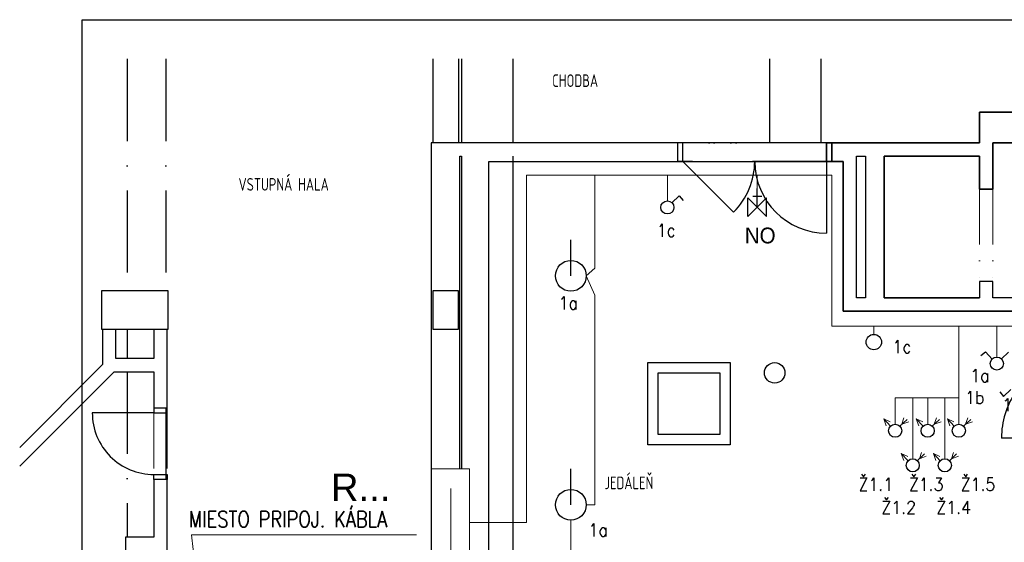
# Model space of a CAD drawing. Header units: inches. Extents: x 34737 to 291769, y 4926 to 74566.
# Tile 106 of 256: x 245984 to 253174, y 35187 to 39005. Entities that reach past the tile are written whole.
import ezdxf

# ---------------------------------------------------------------- set-up
doc = ezdxf.new("R2010")
doc.units = ezdxf.units.IN
doc.header["$LTSCALE"] = 300
for name, pattern in [('2bodkociarka 1_8', [3.39, 1.8, -0.53, 0, -0.53, 0, -0.53]), ('ACAD_ISO12W100', [22, 12, -3, 0.5, -3, 0.5, -3]), ('Bodkociarka 2_0', [3.2, 2, -0.6, 0, -0.6])]:
    doc.linetypes.add(name, pattern=pattern)
doc.layers.get('Defpoints').update_dxf_attribs({"color": 6, "lineweight": 9})
for name, color, linetype, lineweight in [('!_A_01_TENKÁ', 8, 'Continuous', 13), ('!_A_02_HRUBÁ', 255, 'Continuous', 35), ('!_A_05_DVOJBODKOČIARKOVANÁ', 2, 'ACAD_ISO12W100', 13), ('!_A_41_POPIS MIESTNOSTÍ', 71, 'Continuous', 25), ('A-DETL', 90, 'Continuous', 40), ('A-DETL-THIN', 151, 'Continuous', 9), ('A-DOOR', 31, 'Continuous', 18), ('A-DOOR-FRAM', 31, 'Continuous', 25), ('IS_04_ELEKTRO', 10, '_EL_VEDENI_NN_NADZ', 13), ('TEXT_OBECN_', 7, 'Continuous', 25)]:
    doc.layers.add(name, color=color, linetype=linetype, lineweight=lineweight)
doc.layers.add('!_A_52_NOVÉ KCIE', color=7, linetype='Continuous', lineweight=13, true_color=0xa30000)
for name, color, linetype in [('ELEKTRO', 7, 'Continuous'), ('FORMAT', 7, 'Continuous'), ('text', 7, 'Continuous')]:
    doc.layers.add(name, color=color, linetype=linetype)
doc.styles.add('Arial', font='arial.ttf')
doc.styles.add('Iso CP', font='isocp.shx', dxfattribs={"width": 0.8})
doc.styles.add('ROMANS', font='romans.shx', dxfattribs={"width": 0.8})
doc.styles.get("Standard").update_dxf_attribs({"font": 'arial.ttf'})
doc.linetypes.add('_EL_VEDENI_NN_NADZ', pattern='A,0.39,-0.59,[109,cadkon.shx,S=0.2,R=0,X=0,Y=0],-1.97,0.39,-0.39', length=3.73)

# ---------------------------------------------------------------- blocks, each defined once
blk = doc.blocks.new('Otvor - Otvor-1422697-1_NP NOVÉ KONŠTRUKCIE')
at = {"layer": 'A-DOOR', "color": 7, "linetype": '2bodkociarka 1_8'}
for p, q in [((-450, 65), (450, 65)), ((-450, -65), (450, -65))]:
    blk.add_line(p, q, dxfattribs=at)
blk = doc.blocks.new('Dvere - 600x1970-1131032-1_NP NOVÉ KONŠTRUKCIE')
at = {"layer": 'A-DOOR', "color": 7, "linetype": '2bodkociarka 1_8'}
for p, q in [((-173.9, 65), (426.1, 65)), ((-173.9, -65), (426.1, -65))]:
    blk.add_line(p, q, dxfattribs=at)
at = {"layer": 'A-DOOR', "color": 250, "lineweight": 25}
blk.add_line((-173.9, -65), (-173.9, -665), dxfattribs=at)
blk.add_arc((-173.9, -65), 600, 270, 0, dxfattribs=at)
at = {"layer": 'A-DOOR-FRAM', "color": 250}
for p, q in [((-173.9, 65), (-223.9, 65)), ((-173.9, -65), (-173.9, 65)), ((426.1, 65), (476.1, 65)), ((426.1, -65), (426.1, 65)), ((-223.9, -65), (-173.9, -65)), ((476.1, -65), (426.1, -65))]:
    blk.add_line(p, q, dxfattribs=at)
blk = doc.blocks.new('POLOZKA MIESTNOSTI')
at = {"ltscale": 5}
blk.add_attdef('NUMBER', (10, 410), '', height=200, dxfattribs=at)
at = {"layer": 'Defpoints', "ltscale": 5}
blk.add_attdef('AREA', (-20, 200), '', height=125, dxfattribs=at)
at = {"layer": 'Defpoints', "ltscale": 5, "style": 'Iso CP', "width": 0.8}
blk.add_attdef('Miestnosť', (-20, 0), '', height=125, dxfattribs=at)

msp = doc.modelspace()

# ---------------------------------------------------------------- linework, layer by layer
at = {"layer": '!_A_01_TENKÁ', "color": 7, "linetype": '2bodkociarka 1_8', "lineweight": -3}
for p, q in [((251913.9, 38105), (250788.9, 38105)), ((251876.4, 38105), (250826.4, 38105)), ((251913.9, 37970), (250788.9, 37970)), ((251876.4, 37970), (250826.4, 37970))]:
    msp.add_line(p, q, dxfattribs=at)
at = {"layer": '!_A_01_TENKÁ', "color": 7, "lineweight": -3}
for p, q in [((250826.4, 38105), (250788.9, 38105)), ((250826.4, 38105), (250788.9, 38105)), ((250788.9, 37970), (250788.9, 38105)), ((250826.4, 37970), (250826.4, 38105)), ((250826.4, 37970), (250826.4, 38105)), ((251876.4, 38105), (250826.4, 38105)), ((251876.4, 38105), (251913.9, 38105)), ((251876.4, 37970), (251876.4, 38105)), ((251913.9, 38105), (251876.4, 38105)), ((251876.4, 38105), (251876.4, 37970)), ((251913.9, 38105), (251913.9, 37970)), ((250788.9, 37970), (250826.4, 37970)), ((250788.9, 37970), (250826.4, 37970)), ((250826.4, 37970), (251876.4, 37970)), ((251913.9, 37970), (251876.4, 37970)), ((251876.4, 37970), (251876.4, 37445)), ((251876.4, 37970), (251913.9, 37970))]:
    msp.add_line(p, q, dxfattribs=at)
msp.add_lwpolyline([(250826.4, 37970), (251197.6, 37598.8)], dxfattribs=at)
for points in [[(250571.4, 36500), (251171.4, 36500), (251171.4, 35900), (250571.4, 35900)], [(250646.4, 36425), (251096.4, 36425), (251096.4, 35975), (250646.4, 35975)]]:
    msp.add_lwpolyline(points, close=True, dxfattribs=at)
msp.add_circle((251497.5, 36425), 75, dxfattribs=at)
for centre, start, end in [((250826.4, 37970), 315, 0), ((251876.4, 37970), 180, 270)]:
    msp.add_arc(centre, 525, start, end, dxfattribs=at)
at = {"layer": '!_A_02_HRUBÁ', "lineweight": -3}
for p, q in [((246439.8, 39004.9), (267439.8, 39004.9)), ((246439.8, 24154.9), (246439.8, 39004.9))]:
    msp.add_line(p, q, dxfattribs=at)
at = {"layer": '!_A_02_HRUBÁ', "color": 7, "lineweight": -3}
for points in [[(253710.1, 36875), (251996.4, 36875), (251996.4, 37970), (251913.9, 37970), (251913.9, 38105), (252993.9, 38105), (252993.9, 38330), (254096.4, 38330), (254096.4, 38105), (255960.1, 38105), (255960.1, 38330), (256121.4, 38330), (256121.4, 38232.5), (256057.6, 38232.5), (256057.6, 38007.5), (255532.6, 38007.5)], [(249408.9, 34625), (249408.9, 37970), (250788.9, 37970), (250788.9, 38105), (248988.9, 38105), (248988.9, 34126.3), (248951.4, 34126.3)], [(253698.9, 38105), (253091.4, 38105), (253091.4, 37767.5), (252993.9, 37767.5), (252993.9, 38007.5), (252296.4, 38007.5), (252296.4, 36972.5), (252993.9, 36972.5)], [(253710.1, 36972.5), (253091.4, 36972.5), (253091.4, 37092.5), (252993.9, 37092.5), (252993.9, 36972.5)]]:
    msp.add_lwpolyline(points, dxfattribs=at)
at = {"layer": '!_A_02_HRUBÁ', "color": 1, "lineweight": -3}
for points in [[(250008.9, 37133.8), (250008.9, 37396.3)], [(250008.9, 35461.3), (250008.9, 35723.8)]]:
    msp.add_lwpolyline(points, dxfattribs=at)
for centre, radius in [((250008.9, 37133.8), 112.5), ((252221.4, 36650), 56.2), ((250008.9, 35461.3), 112.5)]:
    msp.add_circle(centre, radius, dxfattribs=at)
at = {"layer": '!_A_05_DVOJBODKOČIARKOVANÁ', "color": 7, "lineweight": -3}
for p, q in [((249000.1, 38717.8), (249000.1, 38105)), ((249187.6, 38717.8), (249187.6, 38105)), ((249210.1, 38717.8), (249210.1, 38105)), ((249585.1, 38717.8), (249585.1, 38105)), ((251460.1, 38717.8), (251460.1, 38105)), ((251835.1, 38717.8), (251835.1, 38105)), ((249585.1, 38007.5), (249585.1, 34606.3))]:
    msp.add_line(p, q, dxfattribs=at)
at = {"layer": '!_A_52_NOVÉ KCIE', "color": 7, "lineweight": -3}
msp.add_line((253710.1, 35948.8), (253153.3, 35948.8), dxfattribs=at)
msp.add_arc((253753.3, 35948.8), 600, 145.5486, 180, dxfattribs=at)
at = {"color": 4, "lineweight": -3}
for p, q in [((250747.1, 37667.9), (250799.8, 37717.1)), ((250799.8, 37717.1), (250827.8, 37683.5)), ((253002.8, 36550.9), (253036.4, 36578.9)), ((253085.6, 36526.2), (253036.4, 36578.9)), ((253153.2, 36526.9), (253205.9, 36576)), ((253140.5, 36287), (253168.5, 36253.4)), ((253168.5, 36253.4), (253221.2, 36302.6)), ((252343.2, 36035.6), (252294, 36088.3)), ((252410.9, 36036.3), (252463.6, 36085.5)), ((252580.4, 36035.6), (252531.3, 36088.3)), ((252648.1, 36036.3), (252700.8, 36085.5)), ((252808.3, 36035.6), (252759.1, 36088.3)), ((252876, 36036.3), (252928.7, 36085.5)), ((252471.2, 35782.9), (252422, 35835.6)), ((252538.9, 35783.6), (252591.6, 35832.8)), ((252705.3, 35782.9), (252656.1, 35835.6)), ((252773, 35783.6), (252825.7, 35832.8))]:
    msp.add_line(p, q, dxfattribs=at)
at = {"color": 1, "linetype": 'Continuous', "lineweight": -3, "ltscale": 100}
for p, q in [((251300.1, 37566.9), (251437.5, 37704.3)), ((251437.5, 37566.9), (251300.1, 37704.3))]:
    msp.add_line(p, q, dxfattribs=at)
at = {"color": 4, "lineweight": -3}
for centre in [(250713.6, 37633.7), (253119.7, 36492.7), (252377.4, 36002.1), (252614.6, 36002.1), (252842.5, 36002.1), (252505.4, 35749.4), (252739.5, 35749.4)]:
    msp.add_circle(centre, 47.9, dxfattribs=at)
at = {"layer": 'A-DETL', "color": 7, "linetype": 'Bodkociarka 2_0', "lineweight": -3}
for p, q in [((246768.9, 38717.8), (246768.9, 37025)), ((247050.1, 38717.8), (247050.1, 37025)), ((246768.9, 36743.8), (246768.9, 36530)), ((246768.9, 36432.5), (246768.9, 35225)), ((247050.1, 36170), (247050.1, 35645))]:
    msp.add_line(p, q, dxfattribs=at)
at = {"layer": 'A-DETL-THIN', "color": 7, "lineweight": -3}
for p, q in [((254096.4, 38330), (252993.9, 38330)), ((252993.9, 38330), (252993.9, 38105)), ((250788.9, 38105), (248988.9, 38105)), ((248988.9, 38105), (248988.9, 34028.8)), ((252993.9, 38105), (251913.9, 38105)), ((253091.4, 37767.5), (253091.4, 38105)), ((253091.4, 38105), (253698.9, 38105)), ((249198.9, 38007.5), (249210.1, 38007.5)), ((249198.9, 35723.7), (249198.9, 38007.5)), ((249210.1, 38007.5), (249210.1, 35723.7)), ((249408.9, 34606.3), (249408.9, 37970)), ((249408.9, 37970), (250788.9, 37970)), ((251913.9, 37970), (251996.4, 37970)), ((251996.4, 37970), (251996.4, 36875)), ((252093.9, 36972.5), (252093.9, 38007.5)), ((252093.9, 38007.5), (252161.4, 38007.5)), ((252161.4, 38007.5), (252161.4, 36972.5)), ((252296.4, 36972.5), (252296.4, 38007.5)), ((252296.4, 38007.5), (252993.9, 38007.5)), ((252993.9, 38007.5), (252993.9, 37767.5)), ((252993.9, 37767.5), (253091.4, 37767.5)), ((253091.4, 37092.5), (252993.9, 37092.5)), ((252993.9, 37092.5), (252993.9, 36972.5)), ((253091.4, 36972.5), (253091.4, 37092.5)), ((247068.9, 37025), (246581.4, 37025)), ((246581.4, 37025), (246581.4, 36743.8)), ((247068.9, 36743.8), (247068.9, 37025)), ((249187.6, 37025), (249000.1, 37025)), ((249000.1, 37025), (249000.1, 36743.8)), ((249187.6, 36743.8), (249187.6, 37025)), ((252161.4, 36972.5), (252093.9, 36972.5)), ((252993.9, 36972.5), (252296.4, 36972.5)), ((253710.1, 36972.5), (253091.4, 36972.5)), ((251996.4, 36875), (253710.1, 36875)), ((246581.4, 36743.8), (247068.9, 36743.8)), ((246588.9, 36743.8), (246588.9, 36485.9)), ((246686.4, 36530), (246686.4, 36743.8)), ((246963.9, 36743.8), (246963.9, 36530)), ((247061.4, 36170), (247061.4, 36743.8)), ((249000.1, 36743.8), (249187.6, 36743.8)), ((246963.9, 36530), (246686.4, 36530)), ((246588.9, 36485.9), (245983.8, 35880.8)), ((245983.8, 35742.9), (246673.4, 36432.5)), ((246673.4, 36432.5), (246963.9, 36432.5)), ((246963.9, 36432.5), (246963.9, 36170)), ((246963.9, 36170), (247061.4, 36170)), ((247061.4, 35645), (246963.9, 35645)), ((246963.9, 35645), (246963.9, 35225)), ((247061.4, 34028.8), (247061.4, 35645)), ((246963.9, 35225), (246757.6, 35225)), ((246757.6, 35225), (246757.6, 34336.3))]:
    msp.add_line(p, q, dxfattribs=at)
at = {"layer": 'ELEKTRO', "color": 4, "linetype": 'Continuous', "lineweight": -3, "ltscale": 100}
for p, q in [((251368.8, 37635.6), (251368.8, 37772.1)), ((251300.1, 37566.9), (251300.1, 37704.3)), ((251337.4, 37716.3), (251403.8, 37716.3)), ((251437.5, 37566.9), (251437.5, 37704.3))]:
    msp.add_line(p, q, dxfattribs=at)
at = {"layer": 'IS_04_ELEKTRO', "color": 6, "linetype": 'Continuous'}
for p, q in [((249683.7, 35331.3), (249683.7, 37868.9)), ((249683.7, 37868.9), (251914.9, 37868.9)), ((251914.9, 37868.9), (251914.9, 36766.7)), ((251914.9, 36766.7), (253620.4, 36766.7)), ((252842.5, 36242.6), (252842.5, 36766.7)), ((252377.4, 36242.6), (252842.5, 36242.6)), ((249269.6, 35331.3), (249683.7, 35331.3))]:
    msp.add_line(p, q, dxfattribs=at)
at = {"layer": 'IS_04_ELEKTRO', "color": 4, "linetype": 'Continuous'}
for p, q in [((250183.5, 37189.6), (250183.5, 37868.9)), ((250713.6, 37681.6), (250713.6, 37868.9)), ((251368.8, 37772.1), (251368.8, 37868.9)), ((250121.4, 37133.8), (250183.5, 37189.6)), ((250121.4, 37133.8), (250183.5, 36992.8)), ((250183.5, 35461.3), (250183.5, 36992.8)), ((252221.4, 36706.3), (252221.4, 36766.7)), ((253119.7, 36540.5), (253119.7, 36766.7)), ((252377.4, 36050), (252377.4, 36242.6)), ((252505.4, 35989.9), (252505.4, 36242.6)), ((252614.6, 36050), (252614.6, 36242.6)), ((252739.5, 35989.9), (252739.5, 36242.6)), ((252842.5, 36050), (252842.5, 36242.6)), ((252425.7, 36050.1), (252441.4, 36095.9)), ((252662.9, 36050.1), (252678.7, 36095.9)), ((252890.8, 36050.1), (252906.6, 36095.9)), ((252294, 36088.3), (252311.8, 36038.7)), ((252294, 36088.3), (252340.9, 36067.4)), ((252425.7, 36050.1), (252476.7, 36068.3)), ((252531.3, 36088.3), (252549, 36038.7)), ((252531.3, 36088.3), (252578.2, 36067.4)), ((252662.9, 36050.1), (252714, 36068.3)), ((252759.1, 36088.3), (252776.9, 36038.7)), ((252759.1, 36088.3), (252806, 36067.4)), ((252890.8, 36050.1), (252941.9, 36068.3)), ((252505.4, 35797.3), (252505.4, 35989.9)), ((252739.5, 35797.3), (252739.5, 35989.9)), ((252422, 35835.6), (252439.8, 35786)), ((252422, 35835.6), (252468.9, 35814.7)), ((252553.7, 35797.4), (252569.4, 35843.2)), ((252553.7, 35797.4), (252604.7, 35815.6)), ((252656.1, 35835.6), (252673.9, 35786)), ((252656.1, 35835.6), (252703, 35814.7)), ((252787.8, 35797.4), (252803.5, 35843.2)), ((252787.8, 35797.4), (252838.8, 35815.6)), ((250121.4, 35461.3), (250183.5, 35461.3)), ((250008.9, 35348.8), (250008.9, 32605.8))]:
    msp.add_line(p, q, dxfattribs=at)
at = {"layer": 'IS_04_ELEKTRO', "color": 1, "linetype": 'Continuous'}
msp.add_line((249132.9, 35579.4), (249132.9, 35107.5), dxfattribs=at)
at = {"layer": 'IS_04_ELEKTRO', "color": 7, "linetype": 'Continuous'}
for q in [(248880.6, 35240.9), (247265.8, 34989.9)]:
    msp.add_line((247239.2, 35240.9), q, dxfattribs=at)
at = {"layer": 'IS_04_ELEKTRO', "color": 1, "linetype": 'Continuous'}
msp.add_lwpolyline([(248988.9, 35723.7), (249269.6, 35723.7), (249269.6, 34936.8), (248988.9, 34936.8)], close=True, dxfattribs=at)

# ---------------------------------------------------------------- block references
at = {"layer": '!_A_41_POPIS MIESTNOSTÍ', "color": 7, "lineweight": -3}
ref = msp.add_blockref('POLOZKA MIESTNOSTI', (249887.3, 38513.3), dxfattribs=dict(at, xscale=0.7381889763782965, yscale=0.7381889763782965, zscale=0.7381889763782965))
ref.add_attrib('Miestnosť', 'CHODBA', (249872.5, 38513.3), dxfattribs={"ltscale": 5, "height": 92.27, "style": 'Iso CP', "width": 0.8})
ref = msp.add_blockref('POLOZKA MIESTNOSTI', (247596.5, 37755.9), dxfattribs=dict(at, xscale=0.7381889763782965, yscale=0.7381889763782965, zscale=0.7381889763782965))
ref.add_attrib('Miestnosť', 'VSTUPNÁ HALA', (247581.7, 37755.9), dxfattribs={"ltscale": 5, "height": 92.274, "style": 'Iso CP', "width": 0.8})
ref = msp.add_blockref('POLOZKA MIESTNOSTI', (250269.2, 35575.1), dxfattribs=dict(at, xscale=0.7381889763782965, yscale=0.7381889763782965, zscale=0.7381889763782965))
ref.add_attrib('Miestnosť', 'JEDÁLEŇ', (250254.5, 35575.1), dxfattribs={"ltscale": 5, "height": 92.27, "style": 'Iso CP', "width": 0.8})
at = {"layer": 'A-DOOR', "color": 7, "linetype": '2bodkociarka 1_8', "lineweight": -3, "xscale": 0.75, "yscale": 0.75, "zscale": 0.75, "rotation": 270}
for name, p in [('Otvor - Otvor-1422697-1_NP NOVÉ KONŠTRUKCIE', (253042.6, 37430)), ('Dvere - 600x1970-1131032-1_NP NOVÉ KONŠTRUKCIE', (247012.6, 36002.1))]:
    msp.add_blockref(name, p, dxfattribs=at)

# ---------------------------------------------------------------- texts
at = {"lineweight": -3, "style": 'ROMANS', "width": 0.9}
for s, p in [('1c', (250636.4, 37419.1)), ('1a', (249919.8, 36888.3)), ('1c', (252358.1, 36569.5)), ('1a', (252925.6, 36358.2)), ('1b', (252888, 36198.4)), ('1d', (253159.2, 36144.2)), ('Ž1.1', (252110, 35564.1)), ('Ž1.3', (252477.8, 35564.1)), ('Ž1.5', (252856.1, 35564.1)), ('Ž1.2', (252276.9, 35394.7)), ('Ž1.4', (252678.7, 35394.7)), ('1a', (250137.9, 35230.5))]:
    msp.add_text(s, height=93.41, dxfattribs=at).set_placement(p)
at = {"layer": 'FORMAT', "color": 1, "lineweight": -3, "style": 'Arial'}
msp.add_text('R...', height=199.82, dxfattribs=at).set_placement((248256.3, 35489.6))
at = {"layer": 'text', "color": 7, "lineweight": -3, "style": 'ROMANS', "width": 0.8}
msp.add_text('MIESTO PRIPOJ. KÁBLA', height=119.094, dxfattribs=at).set_placement((247218.7, 35296.7))
at = {"layer": 'TEXT_OBECN_', "color": 7, "linetype": 'ByBlock', "lineweight": -3, "insert": (251278.9, 37369.1), "char_height": 115.5, "width": 788.431, "attachment_point": 7, "style": 'Arial'}
msp.add_mtext('{\\W0.93;NO}', dxfattribs=at)

doc.saveas('drawing.dxf')
